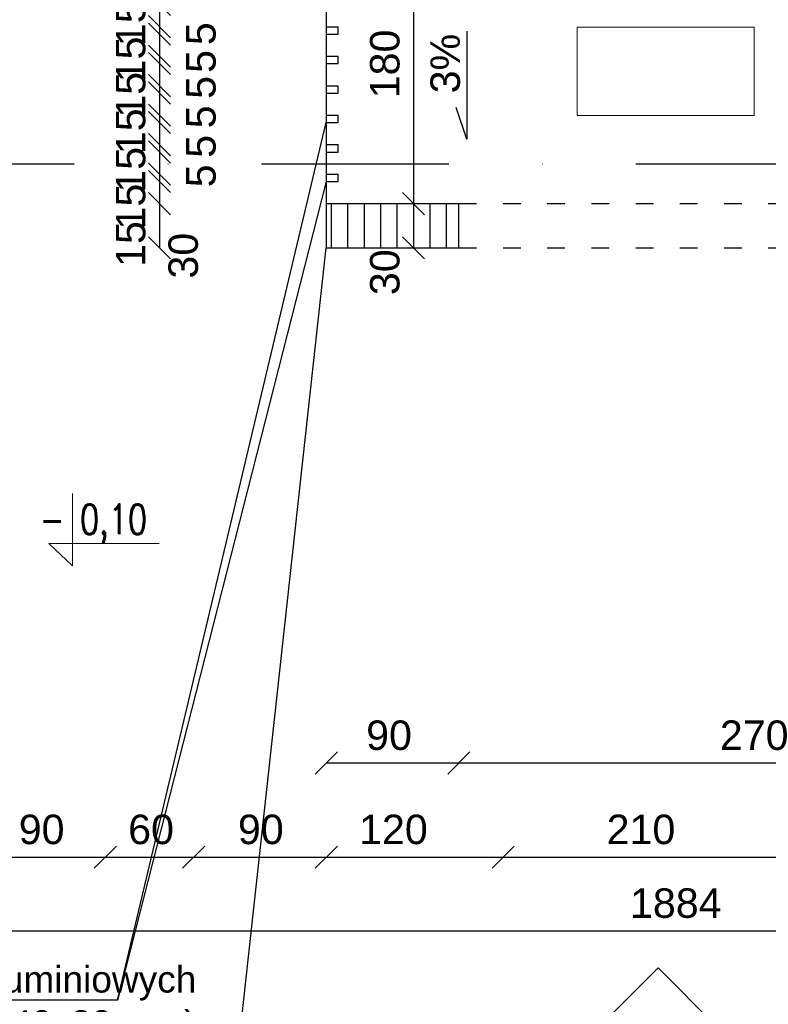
# Model space of a CAD drawing. Header units: millimetres. Extents: x 6528 to 149658, y 3342 to 12852.
# Tile 93 of 122: x 79836 to 80344, y 6323 to 6990. Entities that reach past the tile are written whole.
import ezdxf

# ---------------------------------------------------------------- set-up
doc = ezdxf.new("R2010")
doc.units = ezdxf.units.MM
doc.linetypes.add('ACAD_ISO03W100', pattern=[30, 12, -18])
doc.linetypes.add('DASHDOTX2', pattern=[50.8, 25.4, -12.7, 0, -12.7])
doc.layers.add('&_opisy_100', color=51, linetype='Continuous', lineweight=20)
doc.layers.add('inne', color=7, linetype='Continuous')
doc.styles.add('Romans', font='romans.shx', dxfattribs={"width": 0.75})
doc.styles.get("Standard").update_dxf_attribs({"font": 'arial.ttf'})
doc.dimstyles.new('ISO-25', dxfattribs={"dimtxt": 2.5, "dimasz": 2.5, "dimexe": 1.25, "dimexo": 0.625, "dimtad": 1, "dimtxsty": 'Standard', "dimcen": 2.5, "dimadec": 0, "dimazin": 0, "dimtfac": 1, "dimtmove": 0, "dimatfit": 3, "dimfxl": 1, "dimarcsym": 0})

# ---------------------------------------------------------------- blocks, each defined once
blk = doc.blocks.new('_Oblique')
at = {"color": 0, "linetype": 'ByBlock', "lineweight": -2}
blk.add_line((-0.5, -0.5), (0.5, 0.5), dxfattribs=at)
blk = doc.blocks.new('*D2604')
at = {"color": 0, "lineweight": -2, "transparency": 16777216}
blk.add_line((79326.85100715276, 6372.43297327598), (81210.85100691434, 6372.43297327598), dxfattribs=at)
at = {"layer": 'Defpoints', "color": 0, "transparency": 16777216}
for p in [(79326.85100715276, 7045.67060507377), (81210.85100691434, 7045.67060507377), (81210.85100691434, 6372.43297327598)]:
    blk.add_point(p, dxfattribs=at)
at = {"color": 0, "lineweight": -2, "transparency": 16777216, "xscale": 15, "yscale": 15, "zscale": 15, "rotation": 180}
blk.add_blockref('_Oblique', (79326.85100715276, 6372.43297327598), dxfattribs=at)
at = {"color": 0, "lineweight": -2, "transparency": 16777216, "xscale": 15, "yscale": 15, "zscale": 15}
blk.add_blockref('_Oblique', (81210.85100691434, 6372.43297327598), dxfattribs=at)
at = {"color": 0, "transparency": 16777216, "insert": (80281.07317440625, 6391.106766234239), "char_height": 20, "attachment_point": 5}
blk.add_mtext('1884', dxfattribs=at)
blk = doc.blocks.new('*D2729')
at = {"color": 0, "lineweight": -2, "transparency": 16777216}
blk.add_line((80043.85098307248, 6486.311317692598), (80133.85100715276, 6486.311317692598), dxfattribs=at)
at = {"layer": 'Defpoints', "color": 0, "transparency": 16777216}
for p in [(80043.85098307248, 6835.670604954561), (80133.85100715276, 6835.67060519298), (80133.85100715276, 6486.311317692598)]:
    blk.add_point(p, dxfattribs=at)
at = {"color": 0, "lineweight": -2, "transparency": 16777216, "xscale": 15, "yscale": 15, "zscale": 15, "rotation": 180}
blk.add_blockref('_Oblique', (80043.85098307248, 6486.311317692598), dxfattribs=at)
at = {"color": 0, "lineweight": -2, "transparency": 16777216, "xscale": 15, "yscale": 15, "zscale": 15}
blk.add_blockref('_Oblique', (80133.85100715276, 6486.311317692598), dxfattribs=at)
at = {"color": 0, "transparency": 16777216, "insert": (80086.44265430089, 6504.985110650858), "char_height": 20, "attachment_point": 5}
blk.add_mtext('90', dxfattribs=at)
blk = doc.blocks.new('*D2730')
at = {"color": 0, "lineweight": -2, "transparency": 16777216}
blk.add_line((80133.85100715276, 6486.311317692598), (80403.85100691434, 6486.311317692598), dxfattribs=at)
at = {"layer": 'Defpoints', "color": 0, "transparency": 16777216}
for p in [(80133.85100715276, 6835.67060507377), (80403.85100691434, 6835.67060507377), (80403.85100691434, 6486.311317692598)]:
    blk.add_point(p, dxfattribs=at)
at = {"color": 0, "lineweight": -2, "transparency": 16777216, "xscale": 15, "yscale": 15, "zscale": 15, "rotation": 180}
blk.add_blockref('_Oblique', (80133.85100715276, 6486.311317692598), dxfattribs=at)
at = {"color": 0, "lineweight": -2, "transparency": 16777216, "xscale": 15, "yscale": 15, "zscale": 15}
blk.add_blockref('_Oblique', (80403.85100691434, 6486.311317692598), dxfattribs=at)
at = {"color": 0, "transparency": 16777216, "insert": (80334.29568617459, 6504.985110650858), "char_height": 20, "attachment_point": 5}
blk.add_mtext('270', dxfattribs=at)
blk = doc.blocks.new('*D2732')
at = {"color": 0, "lineweight": -2, "transparency": 16777216}
blk.add_line((80103.11940090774, 6865.670604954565), (80103.11940090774, 6835.670604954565), dxfattribs=at)
at = {"layer": 'Defpoints', "color": 0, "transparency": 16777216}
for p in [(80216.34214084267, 6865.670604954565), (80103.11940090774, 6835.670604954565), (80216.34214108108, 6835.670604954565)]:
    blk.add_point(p, dxfattribs=at)
at = {"color": 0, "lineweight": -2, "transparency": 16777216, "xscale": 15, "yscale": 15, "zscale": 15}
for p, rotation in [((80103.11940090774, 6865.670604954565), 90), ((80103.11940090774, 6835.670604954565), 270)]:
    blk.add_blockref('_Oblique', p, dxfattribs=dict(at, rotation=rotation))
at = {"color": 0, "transparency": 16777216, "insert": (80083.67525284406, 6819.145778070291), "char_height": 20, "attachment_point": 5, "rotation": 90}
blk.add_mtext('30', dxfattribs=at)
blk = doc.blocks.new('*D2733')
at = {"color": 0, "lineweight": -2, "transparency": 16777216}
blk.add_line((80103.11940233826, 7045.670605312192), (80103.11940233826, 6865.670605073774), dxfattribs=at)
at = {"layer": 'Defpoints', "color": 0, "transparency": 16777216}
for p in [(80163.85100715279, 7045.670605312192), (80103.11940233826, 6865.670605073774), (80216.34214108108, 6865.670605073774)]:
    blk.add_point(p, dxfattribs=at)
at = {"color": 0, "lineweight": -2, "transparency": 16777216, "xscale": 15, "yscale": 15, "zscale": 15}
for p, rotation in [((80103.11940233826, 7045.670605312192), 90), ((80103.11940233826, 6865.670605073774), 270)]:
    blk.add_blockref('_Oblique', p, dxfattribs=dict(at, rotation=rotation))
at = {"color": 0, "transparency": 16777216, "insert": (80083.67525284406, 6960.413776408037), "char_height": 20, "attachment_point": 5, "rotation": 90}
blk.add_mtext('180', dxfattribs=at)
blk = doc.blocks.new('*D2911')
at = {"color": 0, "lineweight": -2, "transparency": 16777216}
blk.add_line((79803.85100715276, 6422.43297327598), (79893.85100739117, 6422.43297327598), dxfattribs=at)
at = {"layer": 'Defpoints', "color": 0, "transparency": 16777216}
for p in [(79803.85100715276, 7045.67060507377), (79893.85100739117, 7045.670604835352), (79893.85100739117, 6422.43297327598)]:
    blk.add_point(p, dxfattribs=at)
at = {"color": 0, "lineweight": -2, "transparency": 16777216, "xscale": 15, "yscale": 15, "zscale": 15, "rotation": 180}
blk.add_blockref('_Oblique', (79803.85100715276, 6422.43297327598), dxfattribs=at)
at = {"color": 0, "lineweight": -2, "transparency": 16777216, "xscale": 15, "yscale": 15, "zscale": 15}
blk.add_blockref('_Oblique', (79893.85100739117, 6422.43297327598), dxfattribs=at)
at = {"color": 0, "transparency": 16777216, "insert": (79850.65289490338, 6441.106766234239), "char_height": 20, "attachment_point": 5}
blk.add_mtext('90', dxfattribs=at)
blk = doc.blocks.new('*D2912')
at = {"color": 0, "lineweight": -2, "transparency": 16777216}
blk.add_line((79893.85100739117, 6422.43297327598), (79953.85100691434, 6422.43297327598), dxfattribs=at)
at = {"layer": 'Defpoints', "color": 0, "transparency": 16777216}
for p in [(79893.85100739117, 7045.67060507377), (79953.85100691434, 7045.670604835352), (79953.85100691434, 6422.43297327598)]:
    blk.add_point(p, dxfattribs=at)
at = {"color": 0, "lineweight": -2, "transparency": 16777216, "xscale": 15, "yscale": 15, "zscale": 15, "rotation": 180}
blk.add_blockref('_Oblique', (79893.85100739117, 6422.43297327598), dxfattribs=at)
at = {"color": 0, "lineweight": -2, "transparency": 16777216, "xscale": 15, "yscale": 15, "zscale": 15}
blk.add_blockref('_Oblique', (79953.85100691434, 6422.43297327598), dxfattribs=at)
at = {"color": 0, "transparency": 16777216, "insert": (79924.91612212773, 6441.106766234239), "char_height": 20, "attachment_point": 5}
blk.add_mtext('60', dxfattribs=at)
blk = doc.blocks.new('*D2913')
at = {"color": 0, "lineweight": -2, "transparency": 16777216}
blk.add_line((79953.85100691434, 6422.43297327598), (80043.85100739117, 6422.43297327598), dxfattribs=at)
at = {"layer": 'Defpoints', "color": 0, "transparency": 16777216}
for p in [(79953.85100691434, 7045.67060519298), (80043.85100739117, 7045.670604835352), (80043.85100739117, 6422.43297327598)]:
    blk.add_point(p, dxfattribs=at)
at = {"color": 0, "lineweight": -2, "transparency": 16777216, "xscale": 15, "yscale": 15, "zscale": 15, "rotation": 180}
blk.add_blockref('_Oblique', (79953.85100691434, 6422.43297327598), dxfattribs=at)
at = {"color": 0, "lineweight": -2, "transparency": 16777216, "xscale": 15, "yscale": 15, "zscale": 15}
blk.add_blockref('_Oblique', (80043.85100739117, 6422.43297327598), dxfattribs=at)
at = {"color": 0, "transparency": 16777216, "insert": (79999.410515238, 6441.106766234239), "char_height": 20, "attachment_point": 5}
blk.add_mtext('90', dxfattribs=at)
blk = doc.blocks.new('*D2914')
at = {"color": 0, "lineweight": -2, "transparency": 16777216}
blk.add_line((80043.85100739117, 6422.43297327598), (80163.85100691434, 6422.43297327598), dxfattribs=at)
at = {"layer": 'Defpoints', "color": 0, "transparency": 16777216}
for p in [(80043.85100739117, 7045.670604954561), (80163.85100691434, 7045.670604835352), (80163.85100691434, 6422.43297327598)]:
    blk.add_point(p, dxfattribs=at)
at = {"color": 0, "lineweight": -2, "transparency": 16777216, "xscale": 15, "yscale": 15, "zscale": 15, "rotation": 180}
blk.add_blockref('_Oblique', (80043.85100739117, 6422.43297327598), dxfattribs=at)
at = {"color": 0, "lineweight": -2, "transparency": 16777216, "xscale": 15, "yscale": 15, "zscale": 15}
blk.add_blockref('_Oblique', (80163.85100691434, 6422.43297327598), dxfattribs=at)
at = {"color": 0, "transparency": 16777216, "insert": (80089.41051499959, 6441.106766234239), "char_height": 20, "attachment_point": 5}
blk.add_mtext('120', dxfattribs=at)
blk = doc.blocks.new('*D2915')
at = {"color": 0, "lineweight": -2, "transparency": 16777216}
blk.add_line((80163.85100691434, 6422.43297327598), (80373.8510076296, 6422.43297327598), dxfattribs=at)
at = {"layer": 'Defpoints', "color": 0, "transparency": 16777216}
for p in [(80163.85100691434, 7045.67060507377), (80373.8510076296, 7045.670604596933), (80373.8510076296, 6422.43297327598)]:
    blk.add_point(p, dxfattribs=at)
at = {"color": 0, "lineweight": -2, "transparency": 16777216, "xscale": 15, "yscale": 15, "zscale": 15, "rotation": 180}
blk.add_blockref('_Oblique', (80163.85100691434, 6422.43297327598), dxfattribs=at)
at = {"color": 0, "lineweight": -2, "transparency": 16777216, "xscale": 15, "yscale": 15, "zscale": 15}
blk.add_blockref('_Oblique', (80373.8510076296, 6422.43297327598), dxfattribs=at)
at = {"color": 0, "transparency": 16777216, "insert": (80257.44635384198, 6441.106766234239), "char_height": 20, "attachment_point": 5}
blk.add_mtext('210', dxfattribs=at)
blk = doc.blocks.new('*D2879')
at = {"color": 0, "lineweight": -2, "transparency": 16777216}
blk.add_line((79930.62824051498, 6865.670613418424), (79930.62824051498, 6835.670613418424), dxfattribs=at)
at = {"layer": 'Defpoints', "color": 0, "transparency": 16777216}
for p in [(80043.85098378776, 6865.670613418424), (79930.62824051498, 6835.670613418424), (80043.85098402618, 6835.670613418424)]:
    blk.add_point(p, dxfattribs=at)
at = {"color": 0, "lineweight": -2, "transparency": 16777216, "xscale": 15, "yscale": 15, "zscale": 15}
for p, rotation in [((79930.62824051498, 6865.670613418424), 90), ((79930.62824051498, 6835.670613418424), 270)]:
    blk.add_blockref('_Oblique', p, dxfattribs=dict(at, rotation=rotation))
at = {"color": 0, "transparency": 16777216, "insert": (79946.85136072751, 6830.355517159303), "char_height": 20, "attachment_point": 5, "rotation": 90}
blk.add_mtext('30', dxfattribs=at)
blk = doc.blocks.new('*D2880')
at = {"color": 0, "lineweight": -2, "transparency": 16777216}
blk.add_line((79930.6282419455, 6940.670614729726), (79930.6282419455, 6925.670614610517), dxfattribs=at)
at = {"layer": 'Defpoints', "color": 0, "transparency": 16777216}
for p in [(80043.85098378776, 6940.670614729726), (79930.6282419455, 6925.670614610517), (80043.85098378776, 6925.670614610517)]:
    blk.add_point(p, dxfattribs=at)
at = {"color": 0, "lineweight": -2, "transparency": 16777216, "xscale": 15, "yscale": 15, "zscale": 15}
for p, rotation in [((79930.6282419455, 6940.670614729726), 90), ((79930.6282419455, 6925.670614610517), 270)]:
    blk.add_blockref('_Oblique', p, dxfattribs=dict(at, rotation=rotation))
at = {"color": 0, "transparency": 16777216, "insert": (79911.18409578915, 6914.729189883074), "char_height": 20, "attachment_point": 5, "rotation": 90}
blk.add_mtext('15', dxfattribs=at)
blk = doc.blocks.new('*D2881')
at = {"color": 0, "lineweight": -2, "transparency": 16777216}
blk.add_line((79930.6282471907, 6945.670614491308), (79930.6282471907, 6940.670613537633), dxfattribs=at)
at = {"layer": 'Defpoints', "color": 0, "transparency": 16777216}
for p in [(80043.85098378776, 6945.670614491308), (79930.6282471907, 6940.670613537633), (80043.85098378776, 6940.670613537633)]:
    blk.add_point(p, dxfattribs=at)
at = {"color": 0, "lineweight": -2, "transparency": 16777216, "xscale": 15, "yscale": 15, "zscale": 15}
for p, rotation in [((79930.6282471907, 6945.670614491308), 90), ((79930.6282471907, 6940.670613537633), 270)]:
    blk.add_blockref('_Oblique', p, dxfattribs=dict(at, rotation=rotation))
at = {"color": 0, "transparency": 16777216, "insert": (79958.88474195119, 6944.489519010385), "char_height": 20, "attachment_point": 5, "rotation": 90}
blk.add_mtext('5', dxfattribs=at)
blk = doc.blocks.new('*D2882')
at = {"color": 0, "lineweight": -2, "transparency": 16777216}
blk.add_line((79930.62824957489, 6960.670614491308), (79930.62824957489, 6945.670614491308), dxfattribs=at)
at = {"layer": 'Defpoints', "color": 0, "transparency": 16777216}
for p in [(80043.85098378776, 6960.670614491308), (79930.62824957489, 6945.670614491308), (80043.85098378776, 6945.670614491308)]:
    blk.add_point(p, dxfattribs=at)
at = {"color": 0, "lineweight": -2, "transparency": 16777216, "xscale": 15, "yscale": 15, "zscale": 15}
for p, rotation in [((79930.62824957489, 6960.670614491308), 90), ((79930.62824957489, 6945.670614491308), 270)]:
    blk.add_blockref('_Oblique', p, dxfattribs=dict(at, rotation=rotation))
at = {"color": 0, "transparency": 16777216, "insert": (79911.18410198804, 6939.464498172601), "char_height": 20, "attachment_point": 5, "rotation": 90}
blk.add_mtext('15', dxfattribs=at)
blk = doc.blocks.new('*D2883')
at = {"color": 0, "lineweight": -2, "transparency": 16777216}
blk.add_line((79930.62825434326, 6965.670614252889), (79930.62825434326, 6960.670614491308), dxfattribs=at)
at = {"layer": 'Defpoints', "color": 0, "transparency": 16777216}
for p in [(80043.85099737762, 6965.670614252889), (79930.62825434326, 6960.670614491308), (80043.85099213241, 6960.670614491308)]:
    blk.add_point(p, dxfattribs=at)
at = {"color": 0, "lineweight": -2, "transparency": 16777216, "xscale": 15, "yscale": 15, "zscale": 15}
for p, rotation in [((79930.62825434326, 6965.670614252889), 90), ((79930.62825434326, 6960.670614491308), 270)]:
    blk.add_blockref('_Oblique', p, dxfattribs=dict(at, rotation=rotation))
at = {"color": 0, "transparency": 16777216, "insert": (79958.88474815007, 6962.063284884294), "char_height": 20, "attachment_point": 5, "rotation": 90}
blk.add_mtext('5', dxfattribs=at)
blk = doc.blocks.new('*D2884')
at = {"color": 0, "lineweight": -2, "transparency": 16777216}
blk.add_line((79930.62825625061, 6980.670614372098), (79930.62825625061, 6965.670614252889), dxfattribs=at)
at = {"layer": 'Defpoints', "color": 0, "transparency": 16777216}
for p in [(80043.85099928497, 6980.670614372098), (79930.62825625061, 6965.670614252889), (80043.85099737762, 6965.670614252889)]:
    blk.add_point(p, dxfattribs=at)
at = {"color": 0, "lineweight": -2, "transparency": 16777216, "xscale": 15, "yscale": 15, "zscale": 15}
for p, rotation in [((79930.62825625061, 6980.670614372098), 90), ((79930.62825625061, 6965.670614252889), 270)]:
    blk.add_blockref('_Oblique', p, dxfattribs=dict(at, rotation=rotation))
at = {"color": 0, "transparency": 16777216, "insert": (79911.1841091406, 6963.414456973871), "char_height": 20, "attachment_point": 5, "rotation": 90}
blk.add_mtext('15', dxfattribs=at)
blk = doc.blocks.new('*D2885')
at = {"color": 0, "lineweight": -2, "transparency": 16777216}
blk.add_line((79930.62826149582, 6985.67061413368), (79930.62826149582, 6980.670614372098), dxfattribs=at)
at = {"layer": 'Defpoints', "color": 0, "transparency": 16777216}
for p in [(80043.85098378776, 6985.67061413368), (79930.62826149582, 6980.670614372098), (80043.85099928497, 6980.670614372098)]:
    blk.add_point(p, dxfattribs=at)
at = {"color": 0, "lineweight": -2, "transparency": 16777216, "xscale": 15, "yscale": 15, "zscale": 15}
for p, rotation in [((79930.62826149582, 6985.67061413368), 90), ((79930.62826149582, 6980.670614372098), 270)]:
    blk.add_blockref('_Oblique', p, dxfattribs=dict(at, rotation=rotation))
at = {"color": 0, "transparency": 16777216, "insert": (79958.88475530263, 6980.91668201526), "char_height": 20, "attachment_point": 5, "rotation": 90}
blk.add_mtext('5', dxfattribs=at)
blk = doc.blocks.new('*D2886')
at = {"color": 0, "lineweight": -2, "transparency": 16777216}
blk.add_line((79930.62826388, 7000.67061413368), (79930.62826388, 6985.67061413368), dxfattribs=at)
at = {"layer": 'Defpoints', "color": 0, "transparency": 16777216}
for p in [(80043.85100643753, 7000.67061413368), (79930.62826388, 6985.67061413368), (80043.85100453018, 6985.67061413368)]:
    blk.add_point(p, dxfattribs=at)
at = {"color": 0, "lineweight": -2, "transparency": 16777216, "xscale": 15, "yscale": 15, "zscale": 15}
for p, rotation in [((79930.62826388, 7000.67061413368), 90), ((79930.62826388, 6985.67061413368), 270)]:
    blk.add_blockref('_Oblique', p, dxfattribs=dict(at, rotation=rotation))
at = {"color": 0, "transparency": 16777216, "insert": (79911.18411629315, 6987.987598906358), "char_height": 20, "attachment_point": 5, "rotation": 90}
blk.add_mtext('15', dxfattribs=at)
blk = doc.blocks.new('*D2892')
at = {"color": 0, "lineweight": -2, "transparency": 16777216}
blk.add_line((79930.62823383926, 6920.670611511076), (79930.62823383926, 6905.670611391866), dxfattribs=at)
at = {"layer": 'Defpoints', "color": 0, "transparency": 16777216}
for p in [(80043.8509766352, 6920.670611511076), (79930.62823383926, 6905.670611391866), (80043.8509766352, 6905.670611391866)]:
    blk.add_point(p, dxfattribs=at)
at = {"color": 0, "lineweight": -2, "transparency": 16777216, "xscale": 15, "yscale": 15, "zscale": 15}
for p, rotation in [((79930.62823383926, 6920.670611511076), 90), ((79930.62823383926, 6905.670611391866), 270)]:
    blk.add_blockref('_Oblique', p, dxfattribs=dict(at, rotation=rotation))
at = {"color": 0, "transparency": 16777216, "insert": (79911.1840886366, 6888.573834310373), "char_height": 20, "attachment_point": 5, "rotation": 90}
blk.add_mtext('15', dxfattribs=at)
blk = doc.blocks.new('*D2893')
at = {"color": 0, "lineweight": -2, "transparency": 16777216}
blk.add_line((79930.62823908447, 6925.670611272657), (79930.62823908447, 6920.670610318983), dxfattribs=at)
at = {"layer": 'Defpoints', "color": 0, "transparency": 16777216}
for p in [(80043.8509766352, 6925.670611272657), (79930.62823908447, 6920.670610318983), (80043.8509766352, 6920.670610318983)]:
    blk.add_point(p, dxfattribs=at)
at = {"color": 0, "lineweight": -2, "transparency": 16777216, "xscale": 15, "yscale": 15, "zscale": 15}
for p, rotation in [((79930.62823908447, 6925.670611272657), 90), ((79930.62823908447, 6920.670610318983), 270)]:
    blk.add_blockref('_Oblique', p, dxfattribs=dict(at, rotation=rotation))
at = {"color": 0, "transparency": 16777216, "insert": (79958.88473479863, 6924.489515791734), "char_height": 20, "attachment_point": 5, "rotation": 90}
blk.add_mtext('5', dxfattribs=at)
blk = doc.blocks.new('*D2894')
at = {"color": 0, "lineweight": -2, "transparency": 16777216}
blk.add_line((79930.62822620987, 6900.670608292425), (79930.62822620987, 6885.670608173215), dxfattribs=at)
at = {"layer": 'Defpoints', "color": 0, "transparency": 16777216}
for p in [(80043.85096852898, 6900.670608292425), (79930.62822620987, 6885.670608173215), (80043.85096852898, 6885.670608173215)]:
    blk.add_point(p, dxfattribs=at)
at = {"color": 0, "lineweight": -2, "transparency": 16777216, "xscale": 15, "yscale": 15, "zscale": 15}
for p, rotation in [((79930.62822620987, 6900.670608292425), 90), ((79930.62822620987, 6885.670608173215), 270)]:
    blk.add_blockref('_Oblique', p, dxfattribs=dict(at, rotation=rotation))
at = {"color": 0, "transparency": 16777216, "insert": (79911.18408053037, 6863.654503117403), "char_height": 20, "attachment_point": 5, "rotation": 90}
blk.add_mtext('15', dxfattribs=at)
blk = doc.blocks.new('*D2895')
at = {"color": 0, "lineweight": -2, "transparency": 16777216}
blk.add_line((79930.62823097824, 6905.670608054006), (79930.62823097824, 6900.670607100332), dxfattribs=at)
at = {"layer": 'Defpoints', "color": 0, "transparency": 16777216}
for p in [(80043.85096852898, 6905.670608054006), (79930.62823097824, 6900.670607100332), (80043.85096852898, 6900.670607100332)]:
    blk.add_point(p, dxfattribs=at)
at = {"color": 0, "lineweight": -2, "transparency": 16777216, "xscale": 15, "yscale": 15, "zscale": 15}
for p, rotation in [((79930.62823097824, 6905.670608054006), 90), ((79930.62823097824, 6900.670607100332), 270)]:
    blk.add_blockref('_Oblique', p, dxfattribs=dict(at, rotation=rotation))
at = {"color": 0, "transparency": 16777216, "insert": (79958.8847266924, 6904.489512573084), "char_height": 20, "attachment_point": 5, "rotation": 90}
blk.add_mtext('5', dxfattribs=at)
blk = doc.blocks.new('*D2896')
at = {"color": 0, "lineweight": -2, "transparency": 16777216}
blk.add_line((79930.62821810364, 6880.670605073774), (79930.62821810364, 6865.670604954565), dxfattribs=at)
at = {"layer": 'Defpoints', "color": 0, "transparency": 16777216}
for p in [(80043.85096042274, 6880.670605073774), (79930.62821810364, 6865.670604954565), (80043.85096042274, 6865.670604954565)]:
    blk.add_point(p, dxfattribs=at)
at = {"color": 0, "lineweight": -2, "transparency": 16777216, "xscale": 15, "yscale": 15, "zscale": 15}
for p, rotation in [((79930.62821810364, 6880.670605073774), 90), ((79930.62821810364, 6865.670604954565), 270)]:
    blk.add_blockref('_Oblique', p, dxfattribs=dict(at, rotation=rotation))
at = {"color": 0, "transparency": 16777216, "insert": (79911.18407242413, 6838.254110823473), "char_height": 20, "attachment_point": 5, "rotation": 90}
blk.add_mtext('15', dxfattribs=at)
blk = doc.blocks.new('*D2897')
at = {"color": 0, "lineweight": -2, "transparency": 16777216}
blk.add_line((79930.62822287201, 6885.670604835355), (79930.62822287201, 6880.670603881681), dxfattribs=at)
at = {"layer": 'Defpoints', "color": 0, "transparency": 16777216}
for p in [(80043.85096042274, 6885.670604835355), (79930.62822287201, 6880.670603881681), (80043.85096042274, 6880.670603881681)]:
    blk.add_point(p, dxfattribs=at)
at = {"color": 0, "lineweight": -2, "transparency": 16777216, "xscale": 15, "yscale": 15, "zscale": 15}
for p, rotation in [((79930.62822287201, 6885.670604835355), 90), ((79930.62822287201, 6880.670603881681), 270)]:
    blk.add_blockref('_Oblique', p, dxfattribs=dict(at, rotation=rotation))
at = {"color": 0, "transparency": 16777216, "insert": (79958.88471858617, 6884.489509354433), "char_height": 20, "attachment_point": 5, "rotation": 90}
blk.add_mtext('5', dxfattribs=at)

msp = doc.modelspace()

# ---------------------------------------------------------------- hatches: boundary and pattern name
h = msp.add_hatch()
h.set_pattern_fill('ANSI31', color=256, scale=5)
h.set_pattern_definition([(45, (-1177782407.190789, -935731579.61511), (-11.22532015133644, 11.22532015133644), [])])
h.paths.add_polyline_path([(80133.85098402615, 6865.67061353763), (80043.85098402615, 6865.670613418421), (80043.85098402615, 6835.670613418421), (80133.85098402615, 6835.670613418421)])
h.paths.add_polyline_path([(80493.85098402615, 6865.670613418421), (80403.85098402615, 6865.67061353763), (80403.85098402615, 6835.67061353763), (80493.85098402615, 6835.670613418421)])

# ---------------------------------------------------------------- linework, layer by layer
at = {"layer": '&_opisy_100', "color": 0}
msp.add_lwpolyline([(79871.54811899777, 6669.011032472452), (79871.54811899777, 6620.014116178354), (79855.48497455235, 6635.047213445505), (79930.35587732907, 6635.047213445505)], dxfattribs=at)
at = {"lineweight": 30}
for p, q in [((80043.85100715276, 7045.670604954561), (80043.85100715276, 6835.670604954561)), ((80043.85098378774, 6985.670614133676), (80051.85098378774, 6985.670614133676)), ((80051.85098378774, 6980.670614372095), (80051.85098378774, 6985.670614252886)), ((80043.85098378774, 6980.670614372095), (80051.85098378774, 6980.670614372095)), ((80043.85098378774, 6965.670614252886), (80051.85098378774, 6965.670614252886)), ((80051.85098378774, 6960.670614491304), (80051.85098378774, 6965.670614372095)), ((80043.85098378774, 6960.670614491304), (80051.85098378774, 6960.670614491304)), ((80043.85098378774, 6945.670614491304), (80051.85098378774, 6945.670614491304)), ((80051.85098378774, 6940.670614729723), (80051.85098378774, 6945.670614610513)), ((80043.85098378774, 6940.670614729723), (80051.85098378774, 6940.670614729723)), ((80043.85098378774, 6925.670614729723), (80051.85098378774, 6925.670614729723)), ((80051.85098378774, 6920.670614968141), (80051.85098378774, 6925.670614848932)), ((80043.85098378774, 6920.670614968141), (80051.85098378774, 6920.670614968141)), ((80043.85098378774, 6905.670614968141), (80051.85098378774, 6905.670614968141)), ((80051.85098378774, 6900.67061520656), (80051.85098378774, 6905.670615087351)), ((80043.85098378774, 6900.67061520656), (80051.85098378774, 6900.67061520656)), ((80043.85098378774, 6885.67061520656), (80051.85098378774, 6885.67061520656)), ((80051.85098378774, 6880.670615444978), (80051.85098378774, 6885.670615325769)), ((80043.85098378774, 6880.670615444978), (80051.85098378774, 6880.670615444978)), ((80043.85100715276, 6865.670604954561), (80133.85100691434, 6865.67060507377)), ((80133.85100715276, 6835.670604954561), (80133.85100715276, 6865.670604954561)), ((80043.85100715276, 6835.670604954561), (80133.85100691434, 6835.67060507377)), ((80043.85100715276, 6835.670604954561), (80133.85100715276, 6835.670604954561))]:
    msp.add_line(p, q, dxfattribs=at)
at = {"lineweight": 0}
for p, q in [((80214.19825642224, 6985.43669320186), (80334.19825642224, 6985.43669320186)), ((80214.19825642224, 6925.43669320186), (80214.19825642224, 6985.43669320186)), ((80334.19825642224, 6985.43669320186), (80334.19825642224, 6925.43669320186)), ((80334.19825642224, 6925.43669320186), (80214.19825642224, 6925.43669320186))]:
    msp.add_line(p, q, dxfattribs=at)
for p, q in [((80139.29769437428, 6982.53854931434), (80139.29769437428, 6909.493909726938)), ((80139.29769437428, 6909.493909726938), (80132.06387846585, 6930.789715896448)), ((79902.05595510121, 6325.4959111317), (80043.85103051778, 6920.670614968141)), ((80043.85100715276, 6880.67060507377), (79902.05595510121, 6325.4959111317)), ((79973.8386089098, 6196.998762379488), (80043.85098402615, 6835.670613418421)), ((79902.05595510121, 6325.4959111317), (79426.12151019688, 6325.4959111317))]:
    msp.add_line(p, q)
at = {"linetype": 'DASHDOTX2', "lineweight": 30, "ltscale": 5}
msp.add_line((79745.83541195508, 6892.637033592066), (80791.86660235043, 6892.637033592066), dxfattribs=at)
at = {"linetype": 'ACAD_ISO03W100'}
for p, q in [((80133.85100715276, 6865.670604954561), (80403.85100715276, 6865.670604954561)), ((80133.85100715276, 6835.670604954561), (80403.85100715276, 6835.670604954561))]:
    msp.add_line(p, q, dxfattribs=at)
at = {"layer": 'inne', "lineweight": 30}
for q in [(80216.4162987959, 6294.768611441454), (80321.66475193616, 6294.768611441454)]:
    msp.add_line((80269.04052536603, 6347.392838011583), q, dxfattribs=at)

# ---------------------------------------------------------------- texts
at = {"layer": '&_opisy_100', "color": 0, "insert": (79849.36140244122, 6661.705774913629), "char_height": 20.25, "width": 420.6382812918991, "attachment_point": 1, "rotation": 359.99999780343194, "style": 'Romans'}
msp.add_mtext('\\A1;- 0,10', dxfattribs=at)
at = {"lineweight": 20, "insert": (80114.5413154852, 6940.480880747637), "char_height": 20, "attachment_point": 1, "rotation": 89.99999999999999}
msp.add_mtext_dynamic_manual_height_columns('\\pt0,20;3%', width=98.90418893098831, gutter_width=12.5, heights=[0], dxfattribs=at)
at = {"char_height": 18}
for s, insert, attachment_point in [('\\pi88.37502;Lamele pionowe z profili aluminiowych \\P\\pi152.13014;(50x80 mm lub 40x80 mm)\\P\\pi100.79453;drewnopodobne w kolorze złoty dąb', (78733.067648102, 6471.212883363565), 1), ('\\pi137.23041;PROJEKTOWANE WEJŚCIE', (78111.33221118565, 6396.196747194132), 1), ('Lamele pionowe z profili aluminiowych ^J(50x80 mm lub 40x80 mm)\\Pdrewnopodobne w kolorze złoty dąb', (79955.63438933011, 6348.580303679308), 3)]:
    msp.add_mtext_dynamic_manual_height_columns(s, width=600.8919314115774, gutter_width=12.5, heights=[0], dxfattribs=dict(at, insert=insert, attachment_point=attachment_point))

# ---------------------------------------------------------------- dimensions: what is measured, and where the dimension line sits
for base, p1, p2, picture, middle in [((80103.11940233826, 6865.670605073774), (80163.85100715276, 7045.670605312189), (80216.34214108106, 6865.67060507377), '*D2733', (80083.67525284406, 6960.413776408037)), ((79930.62826388, 6985.67061413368), (80043.8510064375, 7000.670614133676), (80043.85100453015, 6985.670614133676), '*D2886', (79911.18411629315, 6987.987598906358)), ((79930.62826149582, 6980.670614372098), (80043.85098378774, 6985.670614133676), (80043.85099928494, 6980.670614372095), '*D2885', (79958.88475530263, 6980.91668201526)), ((79930.62825625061, 6965.670614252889), (80043.85099928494, 6980.670614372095), (80043.8509973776, 6965.670614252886), '*D2884', (79911.1841091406, 6963.414456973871)), ((79930.62825434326, 6960.670614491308), (80043.8509973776, 6965.670614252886), (80043.85099213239, 6960.670614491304), '*D2883', (79958.88474815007, 6962.063284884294)), ((79930.62824957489, 6945.670614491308), (80043.85098378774, 6960.670614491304), (80043.85098378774, 6945.670614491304), '*D2882', (79911.18410198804, 6939.464498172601)), ((79930.6282471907, 6940.670613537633), (80043.85098378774, 6945.670614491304), (80043.85098378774, 6940.67061353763), '*D2881', (79958.88474195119, 6944.489519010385)), ((79930.6282419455, 6925.670614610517), (80043.85098378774, 6940.670614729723), (80043.85098378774, 6925.670614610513), '*D2880', (79911.18409578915, 6914.729189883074)), ((79930.62823908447, 6920.670610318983), (80043.85097663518, 6925.670611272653), (80043.85097663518, 6920.670610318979), '*D2893', (79958.88473479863, 6924.489515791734)), ((79930.62823383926, 6905.670611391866), (80043.85097663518, 6920.670611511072), (80043.85097663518, 6905.670611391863), '*D2892', (79911.1840886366, 6888.573834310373)), ((79930.62823097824, 6900.670607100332), (80043.85096852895, 6905.670608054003), (80043.85096852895, 6900.670607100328), '*D2895', (79958.8847266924, 6904.489512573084)), ((79930.62822620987, 6885.670608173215), (80043.85096852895, 6900.670608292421), (80043.85096852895, 6885.670608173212), '*D2894', (79911.18408053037, 6863.654503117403)), ((79930.62822287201, 6880.670603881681), (80043.85096042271, 6885.670604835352), (80043.85096042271, 6880.670603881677), '*D2897', (79958.88471858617, 6884.489509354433)), ((79930.62821810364, 6865.670604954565), (80043.85096042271, 6880.67060507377), (80043.85096042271, 6865.670604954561), '*D2896', (79911.18407242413, 6838.254110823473)), ((79930.62824051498, 6835.670613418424), (80043.85098378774, 6865.670613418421), (80043.85098402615, 6835.670613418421), '*D2879', (79946.85136072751, 6830.355517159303)), ((80103.11940090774, 6835.670604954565), (80216.34214084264, 6865.670604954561), (80216.34214108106, 6835.670604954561), '*D2732', (80083.67525284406, 6819.145778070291))]:
    dim = msp.add_linear_dim(base=base, p1=p1, p2=p2, angle=90, dimstyle='ISO-25', override={"dimtxt": 20, "dimasz": 15, "dimblk1": 'Oblique', "dimblk2": 'Oblique', "dimsah": 1, "dimse1": 1, "dimse2": 1, "dimtmove": 2})
    dim.commit()
    dim.dimension.update_dxf_attribs({"geometry": picture, "text_midpoint": middle, "dimtype": 160})
for base, p1, p2, picture, middle in [((81210.85100691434, 6372.43297327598), (79326.85100715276, 7045.67060507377), (81210.85100691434, 7045.67060507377), '*D2604', (80281.07317440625, 6391.106766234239)), ((79893.85100739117, 6422.43297327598), (79803.85100715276, 7045.67060507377), (79893.85100739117, 7045.670604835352), '*D2911', (79850.65289490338, 6441.106766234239)), ((79953.85100691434, 6422.43297327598), (79893.85100739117, 7045.67060507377), (79953.85100691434, 7045.670604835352), '*D2912', (79924.91612212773, 6441.106766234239)), ((80043.85100739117, 6422.43297327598), (79953.85100691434, 7045.67060519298), (80043.85100739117, 7045.670604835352), '*D2913', (79999.410515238, 6441.106766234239)), ((80163.85100691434, 6422.43297327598), (80043.85100739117, 7045.670604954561), (80163.85100691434, 7045.670604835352), '*D2914', (80089.41051499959, 6441.106766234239)), ((80373.8510076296, 6422.43297327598), (80163.85100691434, 7045.67060507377), (80373.8510076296, 7045.670604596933), '*D2915', (80257.44635384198, 6441.106766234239)), ((80133.85100715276, 6486.311317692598), (80043.85098307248, 6835.670604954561), (80133.85100715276, 6835.67060519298), '*D2729', (80086.44265430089, 6504.985110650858)), ((80403.85100691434, 6486.311317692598), (80133.85100715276, 6835.67060507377), (80403.85100691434, 6835.67060507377), '*D2730', (80334.29568617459, 6504.985110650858))]:
    dim = msp.add_linear_dim(base=base, p1=p1, p2=p2, dimstyle='ISO-25', override={"dimtxt": 20, "dimasz": 15, "dimblk1": 'Oblique', "dimblk2": 'Oblique', "dimsah": 1, "dimse1": 1, "dimse2": 1, "dimtmove": 2})
    dim.commit()
    dim.dimension.update_dxf_attribs({"geometry": picture, "text_midpoint": middle, "dimtype": 160})

doc.saveas('drawing.dxf')
